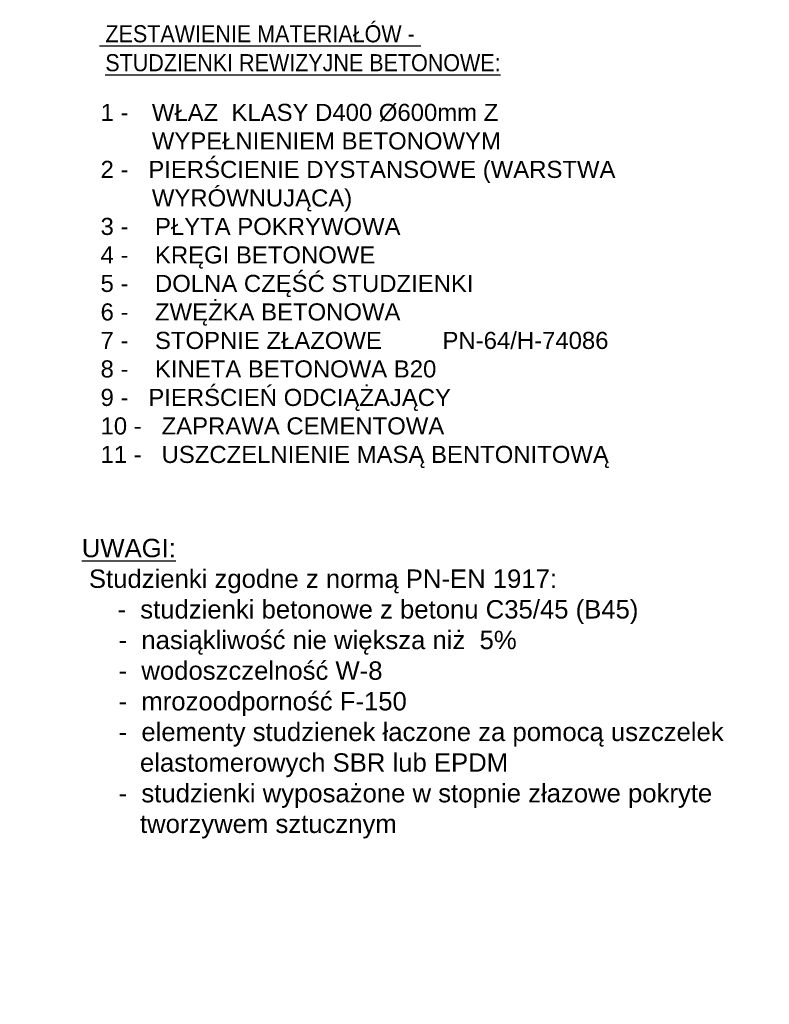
# Model space of a CAD drawing. Header units: millimetres. Extents: x -223 to 911, y -2562 to -571.
# Tile 10 of 15: x 736 to 911, y -1975 to -1744. Entities that reach past the tile are written whole.
import ezdxf

# ---------------------------------------------------------------- set-up
doc = ezdxf.new("R2010")
doc.units = ezdxf.units.MM
doc.header["$LTSCALE"] = 10
doc.layers.add('Kineta', color=7, linetype='Continuous', lineweight=35)
doc.layers.add('Opisy', color=7, linetype='Continuous', lineweight=25)
doc.styles.add('Arial', font='arial.ttf', dxfattribs={"height": 6})

msp = doc.modelspace()

# ---------------------------------------------------------------- linework, layer by layer
at = {"layer": 'Kineta'}
msp.add_arc((621.41, -2223.67), 290, 99.5273, 99.5273, dxfattribs=at)
msp.add_arc((621.41, -2223.67), 290, 99.5273, 99.5273, dxfattribs=at)
msp.add_arc((621.41, -2223.67), 290, 99.5273, 99.5273, dxfattribs=at)

# ---------------------------------------------------------------- texts
at = {"color": 7, "style": 'Arial', "width": 0.9}
for s, p in [('%%U ZESTAWIENIE MATERIAŁÓW - ', (754.72, -1749.77)), ('%%USTUDZIENKI REWIZYJNE BETONOWE:', (756.08, -1756.54))]:
    msp.add_text(s, height=4, dxfattribs=at).set_placement(p)
at = {"layer": 'Opisy', "insert": (754.97, -1757.5), "char_height": 4, "width": 128.2755, "attachment_point": 1, "style": 'Arial'}
msp.add_mtext('^I^I\\P\\pi-12,l12,t12;1 - ^IWŁAZ  KLASY D400 Ø600mm Z WYPEŁNIENIEM BETONOWYM\\P\\ptz;2 -   PIERŚCIENIE DYSTANSOWE (WARSTWA WYRÓWNUJĄCA)^I\\P3 -    PŁYTA POKRYWOWA^I^I^I\\P\\pi0,l0;4 -    KRĘGI BETONOWE^I^I^I\\P5 -    DOLNA CZĘŚĆ STUDZIENKI\\P6 -    ZWĘŻKA BETONOWA\\P7 -    STOPNIE ZŁAZOWE^IPN-64/H-74086\\P8 -    KINETA BETONOWA B20^I\\P9 -   PIERŚCIEŃ ODCIĄŻAJĄCY\\P10 -   ZAPRAWA CEMENTOWA\\P11 -   USZCZELNIENIE MASĄ BENTONITOWĄ', dxfattribs=at)
at = {"layer": 'Opisy', "color": 1, "insert": (750.58, -1865.94), "char_height": 4.3, "width": 153.9775, "attachment_point": 1, "style": 'Arial'}
msp.add_mtext('{\\L\\C256;UWAGI:\\P\\l Studzienki zgodne z normą PN-EN 1917:\\P\\pi-8.6,l8.6,t8.6;     -  studzienki betonowe z betonu C35/45 (B45)\\P\\pi8.6,l0,tz;-  nasiąkliwość nie większa niż  5%\\P-  wodoszczelność W-8\\P-  mrozoodporność F-150\\P\\pi0,l8.6;-  elementy studzienek łaczone za pomocą uszczelek \\P   elastomerowych SBR lub EPDM     \\P\\pi4.3,l4.3;-  studzienki wyposażone w stopnie złazowe pokryte \\P   tworzywem sztucznym}', dxfattribs=at)

doc.saveas('drawing.dxf')
